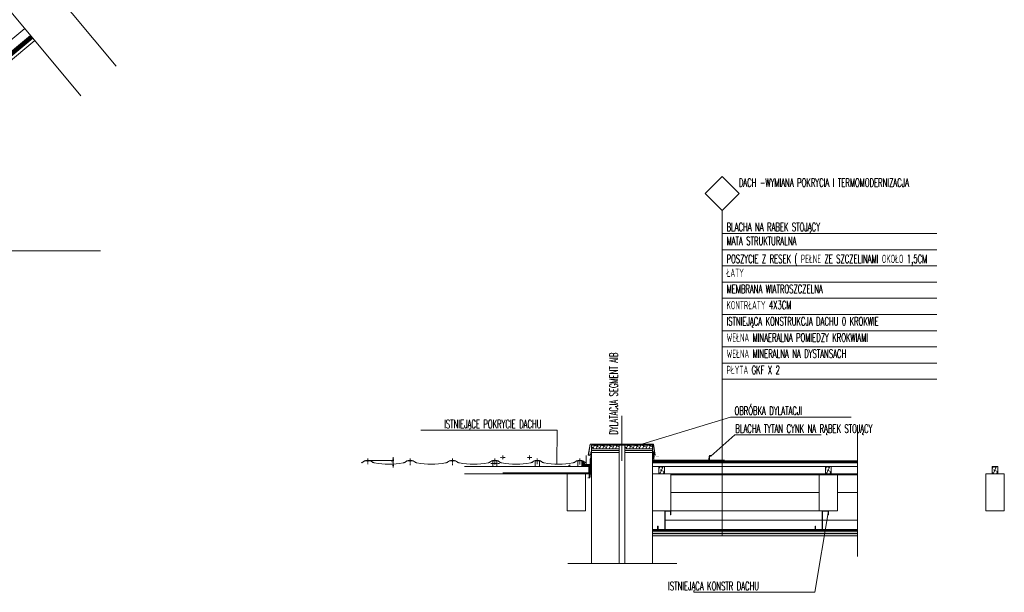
# Model space of a CAD drawing. Header units: millimetres. Extents: x -1427 to 15787, y -1578 to 5789.
# Tile 116 of 146: x 814 to 1346, y 1765 to 2074. Entities that reach past the tile are written whole.
import ezdxf

# ---------------------------------------------------------------- set-up
doc = ezdxf.new("R2010")
doc.units = ezdxf.units.MM
for name, pattern in [('CACHE', [9.525, 6.35, -3.175]), ('CENTER', [0.6, 0.375, -0.075, 0.075, -0.075]), ('CHAIN', [0.3543, 0.2362, -0.0295, 0.0591, -0.0295])]:
    doc.linetypes.add(name, pattern=pattern)
for name, color, linetype, lineweight in [('!! 0_ Istn-widok', 1, 'Continuous', 15), ('!! 0_ Opis', 8, 'Continuous', 13), ('!! 2 _linia hydroizol', 32, 'Continuous', 9), ('!! 2_ remont Ocieplenie', 4, 'ZIGZAG', 5), ('!! 2_posadzki parkiet', 91, 'Continuous', 9), ('!! 2_posadzki winyle 2', 43, 'Continuous', 9)]:
    doc.layers.add(name, color=color, linetype=linetype, lineweight=lineweight)
doc.styles.get("Standard").update_dxf_attribs({"font": 'arial.ttf'})
doc.styles.add('Tekst notatki (ISO)', font='ariali.ttf')
doc.styles.add('TXT', font='simplex.shx')
doc.linetypes.add('BATTING', pattern='A,0.00254,-2.54,[134,ltypeshp.shx,S=2.54,R=0,X=-2.54,Y=0],-5.08,[134,ltypeshp.shx,S=2.54,R=180,X=2.54,Y=0],-2.54', length=10.16254)
doc.linetypes.add('ZIGZAG', pattern='A,0.00254,-5.08,[131,ltypeshp.shx,S=5.08,R=0,X=-5.08,Y=0],-10.16,[131,ltypeshp.shx,S=5.08,R=180,X=5.08,Y=0],-5.08', length=20.32254)
doc.dimstyles.new('Domyślne (ISO)', dxfattribs={"dimscale": 3.1, "dimtxt": 3, "dimasz": 3, "dimexe": 1.5, "dimexo": 0, "dimgap": 0.36, "dimtad": 1, "dimdec": 3, "dimrnd": 1e-08, "dimdsep": 46, "dimtxsty": 'Tekst notatki (ISO)', "dimblk": 'Filled-1', "dimcen": 0.09, "dimdle": 10, "dimclrd": 256, "dimclre": 256, "dimclrt": 256, "dimadec": 3, "dimazin": 2, "dimtfac": 0.833333, "dimtmove": 0, "dimatfit": 3, "dimfxl": 1, "dimtolj": 1, "dimtzin": 0, "dimlwd": -1, "dimlwe": -1, "dimarcsym": 0})
pattern_1 = [(65, (-58917.1215, 188150.6092), (-1.438763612, 0.67090649), []), (155, (-58917.1215, 188150.6092), (-3.548433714, -0.096950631), [3.96875, -2.38125])]

# ---------------------------------------------------------------- blocks, each defined once
blk = doc.blocks.new('A$C7f6a7487')
for p, q in [((-6.5, 45.9), (-6.5, -117.9)), ((-6.5, 45.5), (-6.5, -118)), ((-4, 45.1), (-4, 3.5)), ((6.4, 21.9), (-3.9, 21.9)), ((-2.5, 43.7), (0.7, 10.3)), ((-2.5, 2), (136.3, 2)), ((2.2, 31.2), (-0.9, 44.1)), ((4.1, 31.6), (0.5, 46.2)), ((5.8, 32), (2.3, 46.6)), ((7.7, 4, 0), (295.6, 4)), ((297.1, 5.5), (300.6, 26.1)), ((302.1, 26.1), (302.1, 5.5)), ((303.6, 29), (309, 29)), ((309, 27.5), (303.6, 27.5)), ((309, 26.1), (303.6, 26.1)), ((303.6, 4), (383, 4))]:
    blk.add_line(p, q)
for centre, radius, start, end in [((-2, 45.4), 4.47, 15.7056, 181.7939), ((-1.7, 45.3), 2.36, 22.3205, 183.382), ((-2.5, 3.5), 1.5, 180.0173, 270), ((-2.5, 0.5), 1.5, 90, 179.9827), ((-1.7, 43.7), 0.861, 28.0053, 176.618), ((295.6, 5.5), 1.47, 269.9998, 359.9998), ((303.6, 26.1), 2.95, 89.9998, 179.9999), ((303.6, 26.1), 1.47, 89.9998, 180.0186), ((303.6, 5.5), 1.47, 179.9998, 269.9998)]:
    blk.add_arc(centre, radius, start, end)
at = {"extrusion": (-0.000924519, -4.72778e-05, 1)}
blk.add_arc((7.7, 11, -0.1), 7, 185.823, 269.9998, dxfattribs=at)
at = {"insert": (10.1, 26), "char_height": 7, "width": 9.847, "attachment_point": 1}
blk.add_mtext('18a', dxfattribs=at)
blk = doc.blocks.new('Filled-1')
at = {"color": 0}
for p, q in [((0, 0), (-1, 0.17)), ((-1, 0.17), (-1, -0.17)), ((-1, 0), (0, 0)), ((-1, -0.17), (0, 0))]:
    blk.add_line(p, q, dxfattribs=at)
at = {"color": 0, "flags": 128}
blk.add_lwpolyline([(-1, -0.17), (0, 0), (-1, 0.17), (-1, -0.17)], dxfattribs=at)
at = {"color": 0}
blk.add_solid([(-1, -0.17), (0, 0), (-1, 0.17), (-1, -0.17)], dxfattribs=at)
blk = doc.blocks.new('*D9')
at = {"transparency": 16777216}
for p, q in [((-1166.5, 11), (-1035.7, 11)), ((-1040.4, 20.3), (-1040.4, 29.6)), ((-1040.4, 11), (-1040.4, -8)), ((-1063, -8), (-1035.7, -8)), ((-1040.4, -17.3), (-1040.4, -26.6))]:
    blk.add_line(p, q, dxfattribs=at)
at = {"layer": 'DEFPOINTS', "color": 0, "transparency": 16777216}
for p in [(-1166.5, 11), (-1063, -8), (-1040.4, -8)]:
    blk.add_point(p, dxfattribs=at)
at = {"transparency": 16777216, "xscale": 9.3, "yscale": 9.3, "zscale": 9.3}
for p, rotation in [((-1040.4, 11), 270), ((-1040.4, -8), 90)]:
    blk.add_blockref('Filled-1', p, dxfattribs=dict(at, rotation=rotation))
at = {"transparency": 16777216, "insert": (-1051, -4.8), "char_height": 9.3, "attachment_point": 1, "rotation": 90, "style": 'Tekst notatki (ISO)'}
blk.add_mtext('\\A1;19', dxfattribs=at)
blk = doc.blocks.new('A$C994e3c36')
h = blk.add_hatch(color=256)
edge = h.paths.add_edge_path()
edge.add_line((4, 32.3), (1, 43.5))
edge.add_line((1, 43.5), (1, 46.9))
edge.add_line((1, 46.9), (-2, 46.9))
edge.add_line((-2, 46.9), (-2, 43.1))
edge.add_line((-2, 43.1), (1, 31.9))
edge.add_line((1, 31.9), (1, 8.5))
edge.add_arc((3.5, 8.5), 2.5, 180.4943, 271.0004)
edge.add_line((3.5, 6), (11.8, 6))
edge.add_line((11.8, 6), (11.8, 6))
edge.add_line((11.8, 6), (27.5, 6))
edge.add_line((27.5, 6), (32.8, 3))
edge.add_line((32.8, 3), (36.7, 3))
edge.add_line((36.7, 3), (36.7, 6))
edge.add_line((36.7, 6), (33.6, 6))
edge.add_line((33.6, 6), (28.3, 9))
edge.add_line((28.3, 9), (4, 9))
edge.add_line((4, 9), (4, 32.3))
h = blk.add_hatch()
h.set_pattern_fill('ANSI37', color=256, scale=0.1)
h.paths.add_polyline_path([(49.8, 2.5), (33.3, 10.1), (39.4, 27.2), (49.8, 31.4)])
blk.add_hatch(color=256).paths.add_polyline_path([(4.4, -58.1), (7.4, -58.1), (7.4, -42.2), (4.4, -37), (4.4, -18.7), (1.4, -18.7), (1.4, -37.8), (4.4, -43)])
for p, q in [((-2, 62), (-2, -18)), ((1, 79.8), (1.5, 79.8)), ((1, 48.9), (1, 79.8)), ((1.5, 49.1), (1.5, 79.8)), ((25.2, 58), (25.2, 10.6)), ((25.7, 58), (25.7, 10.6)), ((25.8, 10.6), (25.8, 58)), ((26.3, 10.6), (26.3, 58)), ((1, 46.9), (-2, 46.9)), ((-2, 43.1), (-2, 46.9)), ((1, 31.9), (-2, 43.1)), ((-2, 31.9), (1, 31.9)), ((-2, -15.4), (-2, 31.9)), ((1, 21.9), (-2, 21.9)), ((-2, 8.5), (1, 8.5)), ((-0.4, 4.6), (-2, 4.6)), ((4.6, 38.8), (1, 48.9)), ((1, 43.5), (1, 46.9)), ((4, 32.3), (1, 43.5)), ((1, 31.9), (1, 21.9)), ((1, 31.9), (1, 8.5)), ((1, 21.9), (1, 8.5)), ((1, -9.4), (1, 3.6)), ((5.1, 38.8), (1.5, 49.1)), ((3.5, 6), (3.6, 3)), ((27.5, 6), (3.5, 6)), ((27.5, 6), (3.5, 6)), ((27.5, 3), (3.5, 3)), ((4, 32.3), (4, 9)), ((28.3, 9), (4, 9)), ((4.4, -37), (4.4, 3)), ((4.4, 3), (36.7, 3)), ((4.6, 10.6), (4.6, 38.8)), ((5.1, 10.6), (5.1, 38.8)), ((24.7, 10.1), (5.6, 10.1)), ((24.7, 9.6), (5.6, 9.6)), ((7.4, 0), (36.7, 0)), ((7.4, -37), (7.4, 0)), ((9.2, 3.7), (9.2, 3)), ((11.5, 6), (11.5, 4.9)), ((11.5, 4.4), (11.5, 3.7)), ((11.5, 3), (11.5, 3.7)), ((21.5, 3.7), (11.5, 3.7)), ((21.5, 4.8), (21.5, 6)), ((21.5, 3.7), (21.5, 4.3)), ((21.5, 3), (21.5, 3.7)), ((23.9, 3), (23.9, 3.7)), ((33.3, 10.1), (26.8, 10.1)), ((33.3, 9.6), (26.8, 9.6)), ((27.5, 6), (32.8, 3)), ((27.5, 3), (27.5, 6)), ((28.3, 9), (33.6, 6)), ((32.8, 3), (36.7, 3)), ((54, 0.5), (33.3, 10.1)), ((54, 0), (33.3, 9.6)), ((33.6, 6), (36.7, 6)), ((36.7, 3), (36.7, 6)), ((36.7, 3), (36.7, 0)), ((120.8, 0.5), (54, 0.5)), ((120.8, 0), (54, 0)), ((112.3, 9), (112.6, 9.4)), ((121.2, 1.2), (112.3, 9)), ((121.6, 1.5), (112.6, 9.4)), ((-2, -44.4), (-3, -45)), ((-3, -45), (-2, -45.6)), ((-2, -18), (-2.4, -19.5)), ((-2, -18), (-2.4, -19.5)), ((-2, -9.4), (1, -9.4)), ((-2, -15.4), (1, -15.4)), ((-2, -38), (-2, -44.4)), ((-2, -45.6), (-2, -54.4)), ((1, -9.4), (1, -15.4)), ((1.4, -37.8), (1.4, -18.7)), ((1.4, -18.7), (4.4, -18.7)), ((4.4, -43), (1.4, -37.8)), ((4.4, -37), (4.4, -18.7)), ((7.4, -42.2), (4.4, -37)), ((7.4, -37), (4.4, -37)), ((4.4, -58.1), (4.4, -43)), ((7.4, -63), (7.4, -7)), ((10.4, -7), (7.4, -7)), ((10.4, -14.1), (7.4, -14.1)), ((10.4, -27), (7.4, -27)), ((10.4, -39.9), (7.4, -39.9)), ((7.4, -58.1), (7.4, -42.2)), ((10.4, -52.7), (7.4, -52.7)), ((10.4, -60), (10.4, -7)), ((-2, -54.4), (-3, -55)), ((-3, -55), (-2, -55.6)), ((-2, -64.4), (-3, -65)), ((-3, -65), (-2, -65.6)), ((-2, -74.4), (-3, -75)), ((-3, -75), (-2, -75.6)), ((-2, -55.6), (-2, -64.4)), ((-2, -65.6), (-2, -74.4)), ((4.4, -58.1), (7.4, -58.1)), ((15.3, -60), (15.3, -63))]:
    blk.add_line(p, q)
at = {"flags": 128}
for points in [[(11.5, 3.7), (11.1, 3.7), (10.7, 3.7), (10.3, 3.7), (10, 3.7), (9.7, 3.7), (9.4, 3.7), (9.3, 3.7), (9.2, 3.7)], [(23.9, 3.7), (23.8, 3.7), (23.7, 3.7), (23.4, 3.7), (23.1, 3.7), (22.8, 3.7), (22.4, 3.7), (22, 3.7), (21.5, 3.7)], [(-2.4, -19.5), (-2.5, -19.7), (-2.5, -19.9), (-2.6, -20.1), (-2.6, -20.2), (-2.6, -20.3), (-2.7, -20.4), (-2.7, -20.5), (-2.7, -20.5)], [(-2.4, -19.5), (-2.5, -19.7), (-2.5, -19.9), (-2.6, -20.1), (-2.6, -20.2), (-2.6, -20.3), (-2.7, -20.4), (-2.7, -20.5), (-2.7, -20.5)]]:
    blk.add_lwpolyline(points, dxfattribs=at)
blk.add_lwpolyline([(49.8, 2.5), (33.3, 10.1), (39.4, 27.2), (49.8, 31.4)], close=True)
for centre, radius, start, end in [((25.7, 58), 0.55, 0.0002, 179.9998), ((25.7, 58), 0.05, 359.9936, 180.0064), ((3.5, 8.5), 5.5, 180.16, 270.9999), ((3.5, 8.5), 2.5, 179.9994, 271.0006), ((3.5, 8.5), 2.5, 179.0041, 270.9958), ((1.9, 50.2), 0.3, 89.9964, 245.9999), ((5.6, 10.6), 1, 180.0004, 270.0012), ((5.6, 10.6), 0.5, 180.0003, 270.0023), ((24.7, 10.6), 1, 269.9994, 0), ((24.7, 10.6), 0.5, 269.9977, 0.0018), ((26.8, 10.6), 1, 180, 270.0006), ((26.8, 10.6), 0.5, 179.9942, 270.0047), ((120.8, 1), 1, 270.0016, 30), ((120.8, 1), 0.475, 268.27, 32.4417)]:
    blk.add_arc(centre, radius, start, end)
blk.add_open_spline([(9.2, 3.7), (9.1, 3.8), (8.4, 4.5), (18, 5.3), (17.3, 6)], degree=3, knots=[0, 0, 0, 0, 0.062213, 1, 1, 1, 1])
blk.add_open_spline([(26.2, 6), (23.9, 3.7)], degree=1)
blk = doc.blocks.new('A$Cbe58912a')
for p, q in [((-1188.5013, 10.96), (-1166.501, 10.96)), ((-1188.5013, 10.41), (-1166.501, 10.41)), ((-1188.5013, 10.41), (-1166.501, 10.41)), ((-959.5013, 10.96), (-937.501, 10.96)), ((-959.5013, 10.41), (-937.501, 10.41)), ((-959.5013, 10.41), (-937.501, 10.41)), ((-730.5013, 10.96), (-708.501, 10.96)), ((-730.5013, 10.41), (-708.501, 10.41)), ((-730.5013, 10.41), (-708.501, 10.41)), ((-501.5013, 10.96), (-479.501, 10.96)), ((-501.5013, 10.41), (-479.501, 10.41)), ((-501.5013, 10.41), (-479.501, 10.41)), ((-272.5013, 10.96), (-250.501, 10.96)), ((-272.5013, 10.41), (-250.501, 10.41)), ((-272.5013, 10.41), (-250.501, 10.41)), ((-43.5013, 10.96), (-21.501, 10.96)), ((-43.5013, 10.41), (-21.501, 10.41)), ((-43.5013, 10.41), (-21.501, 10.41)), ((0, 0), (-0.1821, -0.519)), ((-1210.0023, 0), (-1209.8202, -0.519))]:
    blk.add_line(p, q)
at = {"linetype": 'CHAIN', "ltscale": 11.572114}
for p, q in [((-1177.5011, -9.0509), (-1177.5011, 22.9604)), ((-948.5011, -13.2585), (-948.5011, 21.5799)), ((-719.5011, -13.2585), (-719.5011, 21.9354)), ((-501.5013, 13.51), (-501.5013, -15.0334)), ((-490.5011, -9.8903), (-490.5011, 21.7183)), ((-479.501, 13.51), (-479.501, -15.2631)), ((-435.5293, 27.7895), (-459.5603, 27.7895)), ((-448.2509, 38.595), (-448.2509, 16.3368)), ((-290.8212, 27.7895), (-316.0293, 27.7895)), ((-303.7514, 39.2673), (-303.7514, 16.7354)), ((-261.5011, -8.4958), (-261.5011, 22.648)), ((-32.5011, -9.791), (-32.5011, 21.9206)), ((-492.4127, -4.59), (-513.2382, -4.59)), ((-466.3147, -4.59), (-491.1329, -4.59))]:
    blk.add_line(p, q, dxfattribs=at)
for centre, radius, start, end in [((-1219.7514, 27.7895), 29.45, 289.3318136, 313.983039), ((-1219.7514, 27.7895), 30, 289.3318136, 313.983039), ((-1219.7514, 27.7895), 30, 291.983039, 313.983039), ((-1188.5013, -4.59), 15.55, 90, 133.983039), ((-1188.5013, -4.59), 15, 90, 133.983039), ((-1188.5013, -4.59), 15, 90, 133.983039), ((-1166.501, -4.59), 15.55, 46.016961, 90), ((-1166.501, -4.59), 15, 46.016961, 90), ((-1166.501, -4.59), 15, 46.016961, 90), ((-1135.2509, 27.7895), 30, 226.016961, 259.9079159), ((-1135.2509, 27.7895), 30, 226.016961, 259.9079159), ((-1135.2509, 27.7895), 29.45, 226.016961, 259.9079159), ((-990.7514, 27.7895), 29.45, 280.0920841, 313.983039), ((-990.7514, 27.7895), 30, 280.0920841, 313.983039), ((-990.7514, 27.7895), 30, 280.0920841, 313.983039), ((-959.5013, -4.59), 15.55, 90, 133.983039), ((-959.5013, -4.59), 15, 90, 133.983039), ((-959.5013, -4.59), 15, 90, 133.983039), ((-937.501, -4.59), 15.55, 46.016961, 90), ((-937.501, -4.59), 15, 46.016961, 90), ((-937.501, -4.59), 15, 46.016961, 90), ((-906.2509, 27.7895), 30, 226.016961, 259.9079159), ((-906.2509, 27.7895), 30, 226.016961, 259.9079159), ((-906.2509, 27.7895), 29.45, 226.016961, 259.9079159), ((-761.7514, 27.7895), 29.45, 280.0920841, 313.983039), ((-761.7514, 27.7895), 30, 280.0920841, 313.983039), ((-761.7514, 27.7895), 30, 280.0920841, 313.983039), ((-730.5013, -4.59), 15.55, 90, 133.983039), ((-730.5013, -4.59), 15, 90, 133.983039), ((-730.5013, -4.59), 15, 90, 133.983039), ((-708.501, -4.59), 15.55, 46.016961, 90), ((-708.501, -4.59), 15, 46.016961, 90), ((-708.501, -4.59), 15, 46.016961, 90), ((-677.2509, 27.7895), 30, 226.016961, 259.9079159), ((-677.2509, 27.7895), 30, 226.016961, 259.9079159), ((-677.2509, 27.7895), 29.45, 226.016961, 259.9079159), ((-532.7514, 27.7895), 29.45, 280.0920841, 313.983039), ((-532.7514, 27.7895), 30, 280.0920841, 313.983039), ((-532.7514, 27.7895), 30, 280.0920841, 313.983039), ((-501.5013, -4.59), 15.55, 90, 133.983039), ((-501.5013, -4.59), 15, 90, 133.983039), ((-501.5013, -4.59), 15, 90, 133.983039), ((-479.501, -4.59), 15.55, 46.016961, 90), ((-479.501, -4.59), 15, 46.016961, 90), ((-479.501, -4.59), 15, 46.016961, 90), ((-448.2509, 27.7895), 30, 226.016961, 259.9079159), ((-448.2509, 27.7895), 30, 226.016961, 259.9079159), ((-448.2509, 27.7895), 29.45, 226.016961, 259.9079159), ((-303.7514, 27.7895), 29.45, 280.0920841, 313.983039), ((-303.7514, 27.7895), 30, 280.0920841, 313.983039), ((-303.7514, 27.7895), 30, 280.0920841, 313.983039), ((-272.5013, -4.59), 15.55, 90, 133.983039), ((-272.5013, -4.59), 15, 90, 133.983039), ((-272.5013, -4.59), 15, 90, 133.983039), ((-250.501, -4.59), 15.55, 46.016961, 90), ((-250.501, -4.59), 15, 46.016961, 90), ((-250.501, -4.59), 15, 46.016961, 90), ((-219.2509, 27.7895), 30, 226.016961, 259.9079159), ((-219.2509, 27.7895), 30, 226.016961, 259.9079159), ((-219.2509, 27.7895), 29.45, 226.016961, 259.9079159), ((-74.7514, 27.7895), 29.45, 280.0920841, 313.983039), ((-74.7514, 27.7895), 30, 280.0920841, 313.983039), ((-74.7514, 27.7895), 30, 280.0920841, 313.983039), ((-43.5013, -4.59), 15.55, 90, 133.983039), ((-43.5013, -4.59), 15, 90, 133.983039), ((-43.5013, -4.59), 15, 90, 133.983039), ((-21.501, -4.59), 15.55, 46.016961, 90), ((-21.501, -4.59), 15, 46.016961, 90), ((-21.501, -4.59), 15, 46.016961, 90), ((9.7491, 27.7895), 30, 226.016961, 248.016961), ((9.7491, 27.7895), 30, 226.016961, 250.6681864), ((9.7491, 27.7895), 29.45, 226.016961, 250.6681864), ((-1063.0011, 433.7223), 442.3123, 259.9079159, 280.0920841), ((-1063.0011, 433.7223), 442.3123, 259.9079159, 280.0920841), ((-1063.0011, 433.7223), 441.7623, 259.9079159, 280.0920841), ((-834.0011, 433.7223), 442.3123, 259.9079159, 280.0920841), ((-834.0011, 433.7223), 442.3123, 259.9079159, 280.0920841), ((-834.0011, 433.7223), 441.7623, 259.9079159, 280.0920841), ((-605.0011, 433.7223), 442.3123, 259.9079159, 280.0920841), ((-605.0011, 433.7223), 442.3123, 259.9079159, 280.0920841), ((-605.0011, 433.7223), 441.7623, 259.9079159, 280.0920841), ((-376.0011, 433.7223), 442.3123, 259.9079159, 280.0920841), ((-376.0011, 433.7223), 442.3123, 259.9079159, 280.0920841), ((-376.0011, 433.7223), 441.7623, 259.9079159, 280.0920841), ((-147.0011, 433.7223), 442.3123, 259.9079159, 280.0920841), ((-147.0011, 433.7223), 442.3123, 259.9079159, 280.0920841), ((-147.0011, 433.7223), 441.7623, 259.9079159, 280.0920841)]:
    blk.add_arc(centre, radius, start, end)
dim = blk.add_linear_dim(base=(-1040.3573, -8.04), p1=(-1166.501, 10.96), p2=(-1063.0011, -8.04), angle=270, dimstyle='Domyślne (ISO)', override={"dimdec": 3, "dimtp": 0, "dimtm": 0, "dimtdec": 2, "dimtofl": 1, "dimatfit": 1})
dim.commit()
dim.dimension.update_dxf_attribs({"geometry": '*D9', "text_midpoint": (-1040.3573, 1.46), "dimtype": 128})

msp = doc.modelspace()

# ---------------------------------------------------------------- hatches: boundary and pattern name
at = {"layer": '!! 2_posadzki winyle 2', "ltscale": 0.5}
h = msp.add_hatch(dxfattribs=at)
h.set_pattern_fill('ANSI38', color=256, scale=0.5, angle=20)
h.set_pattern_definition([(65, (-58935.1223, 188150.6092), (-1.438763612, 0.67090649), []), (155, (-58935.1223, 188150.6092), (-3.548433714, -0.096950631), [3.96875, -2.38125])])
h.paths.add_polyline_path([(1122.76375, 1842.18857), (1137.76375, 1842.18857), (1137.76375, 1844.18857), (1122.76375, 1844.18857)])
h = msp.add_hatch(dxfattribs=at)
h.set_pattern_fill('ANSI38', color=256, scale=0.5, angle=20)
h.set_pattern_definition(pattern_1)
h.paths.add_polyline_path([(1140.76457, 1842.18857), (1155.76457, 1842.18857), (1155.76457, 1844.18857), (1140.76457, 1844.18857)])
h = msp.add_hatch(dxfattribs=at)
h.set_pattern_fill('ANSI38', color=256, scale=0.5, angle=20)
h.set_pattern_definition(pattern_1)
h.paths.add_polyline_path([(1159.26457, 1828.57632), (1159.26457, 1832.57632), (1162.26457, 1832.57632), (1162.26457, 1828.57632)])
h = msp.add_hatch(dxfattribs=at)
h.set_pattern_fill('ANSI38', color=256, scale=0.5, angle=20)
h.set_pattern_definition([(65, (-58827.1215, 188150.6092), (-1.438763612, 0.67090649), []), (155, (-58827.1215, 188150.6092), (-3.548433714, -0.096950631), [3.96875, -2.38125])])
h.paths.add_polyline_path([(1249.26457, 1828.57632), (1249.26457, 1832.57632), (1252.26457, 1832.57632), (1252.26457, 1828.57632)])
h = msp.add_hatch(dxfattribs=at)
h.set_pattern_fill('ANSI38', color=256, scale=0.5, angle=20)
h.set_pattern_definition([(65, (-58737.1215, 188150.6092), (-1.438763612, 0.67090649), []), (155, (-58737.1215, 188150.6092), (-3.548433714, -0.096950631), [3.96875, -2.38125])])
h.paths.add_polyline_path([(1339.26457, 1828.57632), (1339.26457, 1832.57632), (1342.26457, 1832.57632), (1342.26457, 1828.57632)])
at = {"layer": '!! 2_posadzki winyle 2'}
h = msp.add_hatch(dxfattribs=at)
h.set_pattern_fill('AR-SAND', color=256, scale=0.01)
h.set_pattern_definition([(37.5, (-58917.1215, 188150.60923), (-0.016000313, 0.4894132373), [0, -0.38608, 0, -0.4318, 0, -0.41275]), (7.5, (-58917.1215, 188150.60923), (0.4495232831, 0.7168251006), [0, -0.20828, 0, -0.34798, 0, -0.13335]), (327.5, (-58917.43393, 188150.60923), (0.7909923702, 0.0014371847), [0, -0.127, 0, -0.4572, 0, -0.5969]), (317.5, (-58917.4339, 188150.6092), (0.7635564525, 0.2229293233), [0, -0.0635, 0, -0.29972, 0, -0.3429])])
h.paths.add_polyline_path([(1155.76457, 1795.07632), (1266.54056, 1795.07632), (1266.54056, 1797.57632), (1155.76457, 1797.57632)])

# ---------------------------------------------------------------- linework, layer by layer
at = {"layer": '!! 0_ Istn-widok', "elevation": 0}
for points in [[(679.99403, 1948.6518), (819.96068, 2065.36866)], [(679.99403, 1946.35898), (821.08834, 2064.01618)], [(679.99403, 1944.09457), (822.20202, 2062.68047)], [(679.99403, 1949.0253), (857.69713, 1949.0253)]]:
    msp.add_lwpolyline(points, dxfattribs=at)
at = {"layer": '!! 0_ Istn-widok', "linetype": 'CENTER', "lineweight": 35, "const_width": 1, "elevation": 0}
msp.add_lwpolyline([(1155.76517, 1835.07632), (1266.54056, 1835.07632)], dxfattribs=at)
at = {"layer": '!! 0_ Opis'}
msp.add_line((1193.46205, 1970.93337), (1193.46205, 1879.68337), dxfattribs=at)
at = {"layer": '!! 0_ Opis', "elevation": 0}
msp.add_lwpolyline([(1193.46205, 1970.93337), (1202.65444, 1980.12576), (1193.46205, 1989.31815), (1184.26967, 1980.12576)], close=True, dxfattribs=at)
for points in [[(1193.46205, 1958.43337), (1309.40537, 1958.43337)], [(1193.46205, 1949.68337), (1309.40537, 1949.68337)], [(1193.46205, 1940.93337), (1309.40537, 1940.93337)], [(1193.46205, 1932.18337), (1309.40537, 1932.18337)], [(1193.46205, 1923.43337), (1309.40537, 1923.43337)], [(1193.46205, 1914.68337), (1309.40537, 1914.68337)], [(1193.46205, 1905.93337), (1309.40537, 1905.93337)], [(1193.46205, 1897.18337), (1309.40537, 1897.18337)], [(1193.46205, 1888.43337), (1309.40537, 1888.43337)], [(1193.46205, 1879.68337), (1309.40537, 1879.68337)], [(1193.46205, 1879.68337), (1193.46205, 1795.07632)], [(1148.26457, 1844.18857), (1197.83156, 1859.31412), (1263.097, 1859.31412)], [(1104.04241, 1834.15994), (1104.28712, 1852.12291), (1030.6032, 1852.12291)], [(1187.3151, 1838.18187), (1200.28679, 1849.69474), (1246.80021, 1849.69474)], [(1250.76457, 1808.57632), (1243.37141, 1764.60877), (1178.10597, 1764.60877)]]:
    msp.add_lwpolyline(points, dxfattribs=at)
at = {"layer": '!! 2 _linia hydroizol', "linetype": 'CACHE', "ltscale": 0.3, "elevation": 0}
for points, const_width in [([(679.99403, 1947.50539), (820.52451, 2064.69242)], 1.5), ([(1121.57538, 1832.57632), (1121.57538, 1828.82632), (1074.90528, 1828.82632)], 0.5), ([(1165.76457, 1828.32632), (1266.54056, 1828.32632)], 0.5), ([(1155.76457, 1798.07632), (1266.54056, 1798.07632)], 1)]:
    msp.add_lwpolyline(points, dxfattribs=dict(at, const_width=const_width))
at = {"layer": '!! 2_ remont Ocieplenie', "linetype": 'BATTING', "ltscale": 0.45, "elevation": 0}
for points in [[(679.99403, 1955.16213), (816.75877, 2069.20895)], [(1162.36457, 1803.57632), (1247.36457, 1803.57632)], [(1266.54056, 1803.57632), (1247.56457, 1803.57632)]]:
    msp.add_lwpolyline(points, dxfattribs=at)
at = {"layer": '!! 2_ remont Ocieplenie', "linetype": 'ZIGZAG', "ltscale": 0.15, "elevation": 0}
for points in [[(1122.76375, 1841.18857), (1137.76375, 1841.18857)], [(1140.76457, 1841.18857), (1155.76457, 1841.18857)]]:
    msp.add_lwpolyline(points, dxfattribs=at)
at = {"layer": '!! 2_ remont Ocieplenie', "linetype": 'BATTING', "ltscale": 0.75, "elevation": 0}
for points in [[(1165.76457, 1818.57632), (1245.76457, 1818.57632)], [(1266.54056, 1818.57632), (1255.76457, 1818.57632)]]:
    msp.add_lwpolyline(points, dxfattribs=at)
at = {"layer": '!! 2_posadzki parkiet', "elevation": 0}
for points in [[(866.25428, 2048.88345), (806.82395, 2120.1626)], [(847.05286, 2032.87391), (787.62253, 2104.15305)], [(1139.16345, 1835.60616), (1139.16345, 1859.94603)], [(1266.54056, 1783.98708), (1266.54056, 1854.97921)], [(1122.03859, 1839.29558), (1121.83561, 1838.46214), (1121.08702, 1838.63077), (1122.06233, 1844.68857), (1156.26457, 1844.68857), (1157.23988, 1838.63077), (1156.49129, 1838.46214), (1156.28831, 1839.29558)], [(1121.94143, 1839.31924), (1121.76171, 1838.5813), (1121.20069, 1838.70767), (1122.14752, 1844.58857), (1156.17938, 1844.58857), (1157.12621, 1838.70767), (1156.56519, 1838.5813), (1156.38547, 1839.31924)], [(1137.76375, 1842.18857), (1122.76375, 1842.18857)], [(1155.76457, 1844.18857), (1122.76457, 1844.18857)], [(1122.76457, 1842.18857), (1122.76457, 1780.15652)], [(1137.76457, 1842.18857), (1122.76457, 1842.18857)], [(1137.76457, 1842.18857), (1137.76457, 1780.15652)], [(1140.76457, 1842.18857), (1140.76457, 1780.15652)], [(1155.76457, 1842.18857), (1140.76457, 1842.18857)], [(1155.76457, 1842.18857), (1155.76457, 1780.15652)], [(1155.76512, 1834.57632), (1266.54056, 1834.57632)], [(1155.76517, 1835.57632), (1266.54056, 1835.57632)], [(1122.56233, 1832.57632), (1054.24441, 1832.57632)], [(1121.82538, 1832.57632), (1121.82538, 1828.57632), (1074.90528, 1828.57632)], [(1121.32538, 1832.57632), (1121.32538, 1829.07632), (1074.90528, 1829.07632)], [(1155.76502, 1832.57632), (1266.54056, 1832.57632)], [(1122.56233, 1828.57632), (1054.24441, 1828.57632)], [(1165.76457, 1828.57632), (1266.54056, 1828.57632)], [(1165.76457, 1828.07632), (1266.54056, 1828.07632)], [(1165.76457, 1808.57632), (1245.76457, 1808.57632)], [(1155.76457, 1798.57632), (1266.54056, 1798.57632)], [(1155.76457, 1797.57632), (1266.54056, 1797.57632)], [(1155.76457, 1796.32632), (1266.54056, 1796.32632)], [(1155.76457, 1795.07632), (1266.54056, 1795.07632)], [(1168.86825, 1780.15652), (1110.07707, 1780.15652)]]:
    msp.add_lwpolyline(points, dxfattribs=at)
for points in [[(1122.76375, 1840.18857), (1137.76375, 1840.18857), (1137.76375, 1842.18857), (1122.76375, 1842.18857)], [(1140.76457, 1840.18857), (1155.76457, 1840.18857), (1155.76457, 1842.18857), (1140.76457, 1842.18857)], [(1069.57982, 1832.57632), (1071.77986, 1832.57632), (1071.77986, 1835.71309), (1069.57982, 1835.71309)], [(1092.47982, 1832.57632), (1094.67986, 1832.57632), (1094.67986, 1835.71309), (1092.47982, 1835.71309)], [(1115.37982, 1832.57632), (1117.57986, 1832.57632), (1117.57986, 1835.71309), (1115.37982, 1835.71309)], [(1159.26457, 1828.57632), (1159.26457, 1832.57632), (1162.26457, 1832.57632), (1162.26457, 1828.57632)], [(1249.26457, 1828.57632), (1249.26457, 1832.57632), (1252.26457, 1832.57632), (1252.26457, 1828.57632)], [(1339.26457, 1828.57632), (1339.26457, 1832.57632), (1342.26457, 1832.57632), (1342.26457, 1828.57632)], [(1119.63231, 1828.57632), (1109.63231, 1828.57632), (1109.63231, 1808.57632), (1119.63231, 1808.57632)], [(1155.76457, 1828.57632), (1165.76457, 1828.57632), (1165.76457, 1808.57632), (1155.76457, 1808.57632)], [(1245.76457, 1828.57632), (1255.76457, 1828.57632), (1255.76457, 1808.57632), (1245.76457, 1808.57632)], [(1335.76457, 1828.57632), (1345.76457, 1828.57632), (1345.76457, 1808.57632), (1335.76457, 1808.57632)], [(1165.56457, 1806.37632), (1165.56457, 1808.37632), (1162.56457, 1808.37632), (1162.56457, 1798.37632), (1158.56457, 1798.37632), (1158.56457, 1800.37632), (1158.76457, 1800.37632), (1158.76457, 1798.57632), (1162.36457, 1798.57632), (1162.36457, 1808.57632), (1165.76457, 1808.57632), (1165.76457, 1806.37632)], [(1250.56457, 1806.37632), (1250.56457, 1808.37632), (1247.56457, 1808.37632), (1247.56457, 1798.37632), (1243.56457, 1798.37632), (1243.56457, 1800.37632), (1243.76457, 1800.37632), (1243.76457, 1798.57632), (1247.36457, 1798.57632), (1247.36457, 1808.57632), (1250.76457, 1808.57632), (1250.76457, 1806.37632)], [(1155.76457, 1795.07632), (1266.54056, 1795.07632), (1266.54056, 1797.57632), (1155.76457, 1797.57632)]]:
    msp.add_lwpolyline(points, close=True, dxfattribs=at)
at = {"layer": '!! 2_posadzki winyle 2', "ltscale": 0.5, "elevation": 0}
for points in [[(1122.76375, 1842.18857), (1137.76375, 1842.18857), (1137.76375, 1844.18857), (1122.76375, 1844.18857)], [(1140.76457, 1842.18857), (1155.76457, 1842.18857), (1155.76457, 1844.18857), (1140.76457, 1844.18857)]]:
    msp.add_lwpolyline(points, close=True, dxfattribs=at)

# ---------------------------------------------------------------- block references
at = {"layer": '!! 2_posadzki parkiet', "yscale": 0.1, "zscale": 0.1}
for name, p, xscale in [('A$C994e3c36', (1122.56233, 1832.57632), -0.1), ('A$C7f6a7487', (1156.41565, 1835.57632), 0.1), ('A$Cbe58912a', (1119.72995, 1834.6721), 0.1)]:
    msp.add_blockref(name, p, dxfattribs=dict(at, xscale=xscale))

# ---------------------------------------------------------------- texts
at = {"layer": '!! 0_ Opis', "style": 'TXT', "width": 0.6}
for s, p in [('DACH -WYMIANA POKRYCIA I TERMOMODERNIZACJA', (1202.40243, 1983.6891)), ('BLACHA NA RABEK STOJĄCY', (1195.78631, 1959.71412)), ('MATA STRUKTURALNA', (1195.78631, 1952.20153)), ('POSZYCIE Z RESEK ( PEŁNE ZE SZCZELINAMI OKOŁO 1,5CM', (1195.78631, 1942.49784)), ('ŁATY', (1195.78631, 1934.9956)), ('MEMBRANA WIATROSZCZELNA', (1195.78631, 1926.2456)), ('KONTRŁATY 4X3CM', (1195.78631, 1917.4956)), ('ISTNIEJĄCA KONSTRUKCJA DACHU 0 KROKWIE', (1195.78631, 1908.7456)), ('WEŁNA MINAERALNA POMIEDZY KROKWIAMI', (1195.78631, 1899.9956)), ('WEŁNA MINERALNA NA DYSTANSACH', (1195.78631, 1891.2456)), ('PŁYTA GKF X 2', (1195.78631, 1882.4956)), ('OBRÓBKA DYLATACJI', (1200.09732, 1860.42701)), ('ISTNIEJĄCE POKRYCIE DACHU', (1043.29084, 1853.2358)), ('BLACHA TYTAN CYNK NA RĄBEK STOJĄCY', (1200.52885, 1850.80763)), ('ISTNIEJĄCA KONSTR DACHU', (1164.22478, 1765.72166))]:
    msp.add_text(s, height=4.5, dxfattribs=at).set_placement(p)
msp.add_text('DYLATACJA SEGMENT AIB', height=4.5, rotation=90, dxfattribs=at).set_placement((1137.03863, 1849.74212))

doc.saveas('drawing.dxf')
